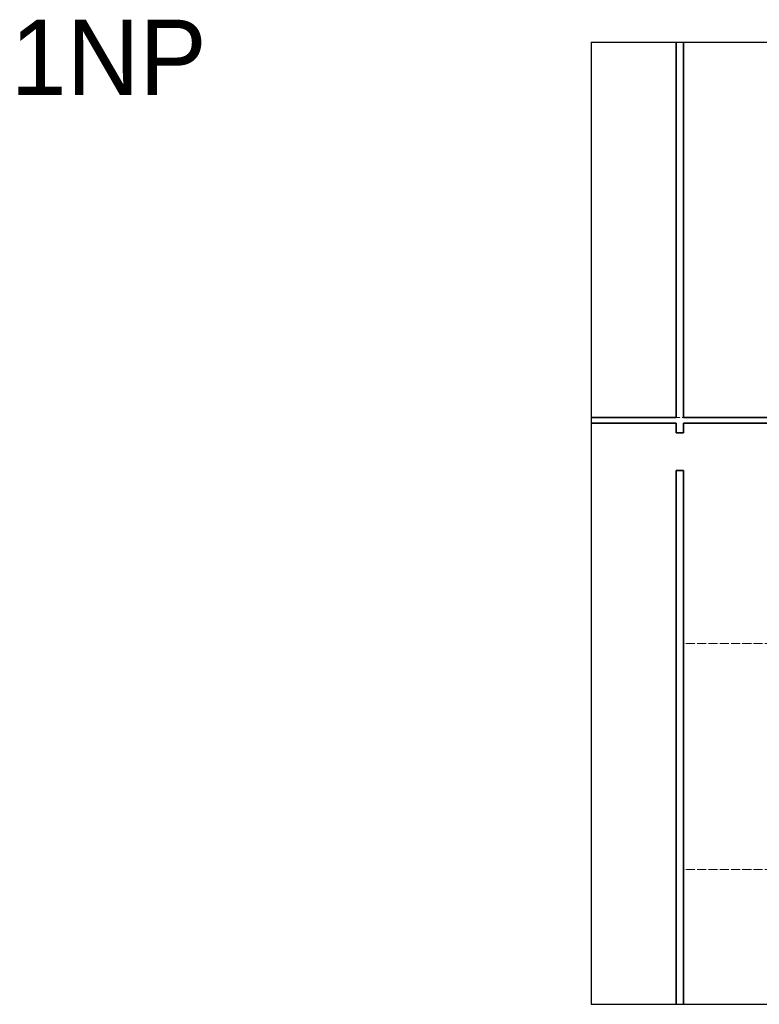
# Model space of a CAD drawing. Header units: millimetres. Extents: x 161070 to 520640, y 9197 to 248394.
# Tile 62 of 137: x 161070 to 180706, y 129894 to 156045. Entities that reach past the tile are written whole.
import ezdxf

# ---------------------------------------------------------------- set-up
doc = ezdxf.new("R2010")
doc.units = ezdxf.units.MM
doc.header["$LTSCALE"] = 10
doc.linetypes.add('ACAD_ISO04W100', pattern=[30, 24, -3, 0, -3])
doc.layers.add('netisk', color=253, linetype='Continuous', plot=False)
for name, color, linetype, lineweight in [('tlusta', 253, 'Continuous', 15), ('velmi_tlusta', 253, 'Continuous', 35), ('VZT Odvod', 5, 'Continuous', 35)]:
    doc.layers.add(name, color=color, linetype=linetype, lineweight=lineweight)
doc.styles.add('laplan N', font='txt')

# ---------------------------------------------------------------- blocks, each defined once
blk = doc.blocks.new('vd')
at = {"layer": 'netisk'}
for q in [(176243, 129894), (188793, 155445)]:
    blk.add_line((176243, 155445), q, dxfattribs=at)
at = {"layer": 'netisk', "color": 8}
blk.add_line((176243, 129894), (181093, 129894), dxfattribs=at)
at = {"layer": 'tlusta', "color": 8, "linetype": 'ACAD_ISO04W100'}
for p, q in [((183097, 145476), (176243, 145476)), ((187397, 139476), (178697, 139476)), ((187397, 133476), (178697, 133476))]:
    blk.add_line(p, q, dxfattribs=at)
at = {"layer": 'velmi_tlusta'}
for p, q in [((178497, 155445), (178497, 145476)), ((178697, 155445), (178697, 145476))]:
    blk.add_line(p, q, dxfattribs=at)
at = {"layer": 'velmi_tlusta', "color": 8}
for p, q in [((178497, 145476), (176243, 145476)), ((183097, 145476), (178697, 145476)), ((178497, 145326), (176243, 145326)), ((178497, 145326), (178497, 145076)), ((178697, 145326), (178697, 145076)), ((183097, 145326), (178697, 145326)), ((178497, 145076), (178697, 145076)), ((178497, 144076), (178497, 129894)), ((178497, 144076), (178697, 144076)), ((178697, 144076), (178697, 129894))]:
    blk.add_line(p, q, dxfattribs=at)

msp = doc.modelspace()

# ---------------------------------------------------------------- block references
at = {"layer": 'VZT Odvod'}
msp.add_blockref('vd', (0, 0), dxfattribs=at)

# ---------------------------------------------------------------- texts
at = {"layer": 'netisk', "insert": (160829.6, 156045.3), "char_height": 2000, "attachment_point": 1, "style": 'laplan N'}
msp.add_mtext_dynamic_manual_height_columns('1NP', width=25481.676, gutter_width=500, heights=[0], dxfattribs=at)

doc.saveas('drawing.dxf')
